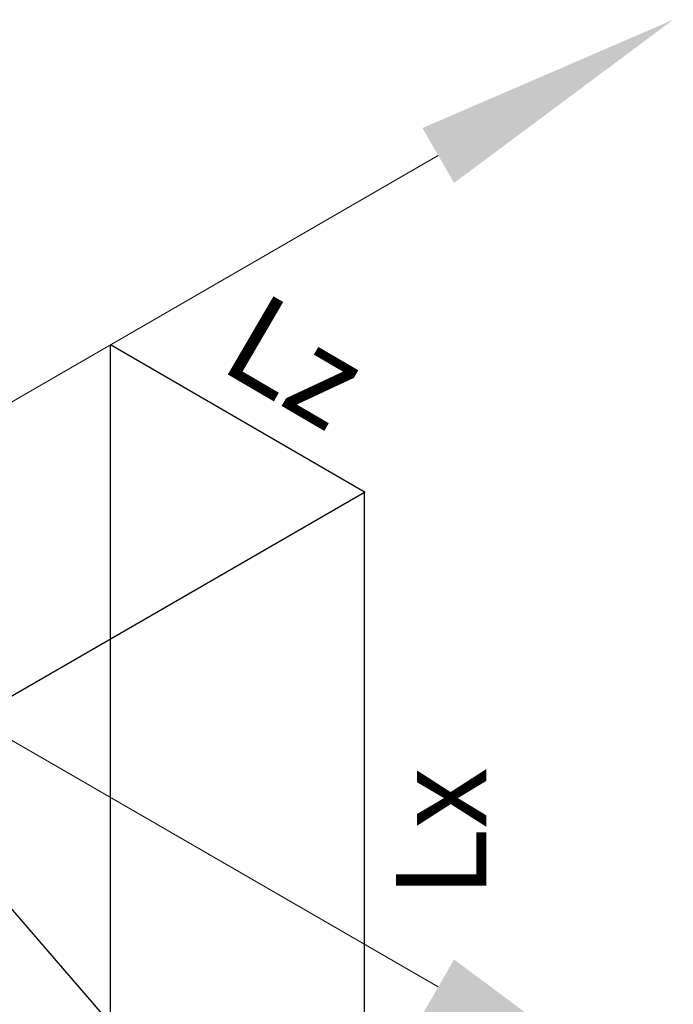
# Model space of a CAD drawing. Header units: millimetres. Extents: x -10540 to 6039, y -7467 to 6433.
# Tile 234 of 236: x 5902 to 5928, y -6903 to -6863. Entities that reach past the tile are written whole.
import ezdxf
from ezdxf.enums import TextEntityAlignment as Align

# ---------------------------------------------------------------- set-up
doc = ezdxf.new("R2010")
doc.units = ezdxf.units.MM
doc.header["$LTSCALE"] = 8
for name, color, linetype, lineweight in [('1轮廓实线层', 7, 'Continuous', 18), ('6文字层', 3, 'Continuous', 13), ('7标注层', 4, 'Continuous', 13)]:
    doc.layers.add(name, color=color, linetype=linetype, lineweight=lineweight)

msp = doc.modelspace()

# ---------------------------------------------------------------- linework, layer by layer
for p, q in [((5905.188, -6876.403), (5905.188, -6903.403)), ((5905.196, -6876.395), (5915.341, -6882.263)), ((5899.72, -6891.263), (5915.309, -6882.263)), ((5915.298, -6882.269), (5915.298, -6909.269)), ((5889.608, -6885.411), (5905.196, -6903.411))]:
    msp.add_line(p, q)
at = {"layer": '1轮廓实线层'}
for q in [(5918.245, -6868.877), (5918.245, -6901.945)]:
    msp.add_line((5889.608, -6885.411), q, dxfattribs=at)
at = {"layer": '7标注层'}
for points in [[(5918.875, -6869.969), (5917.615, -6867.786), (5927.598, -6863.477)], [(5917.615, -6903.037), (5918.875, -6900.854), (5927.598, -6907.345)]]:
    msp.add_solid(points, dxfattribs=at)

# ---------------------------------------------------------------- texts
at = {"layer": '6文字层'}
msp.add_text('Lz', height=3.6, rotation=329.6877, dxfattribs=at).set_placement((5911.178, -6879.603), align=Align.BOTTOM_CENTER)
msp.add_text('Lx', height=3.6, rotation=90, dxfattribs=at).set_placement((5916.561, -6895.769), align=Align.TOP_CENTER)

doc.saveas('drawing.dxf')
